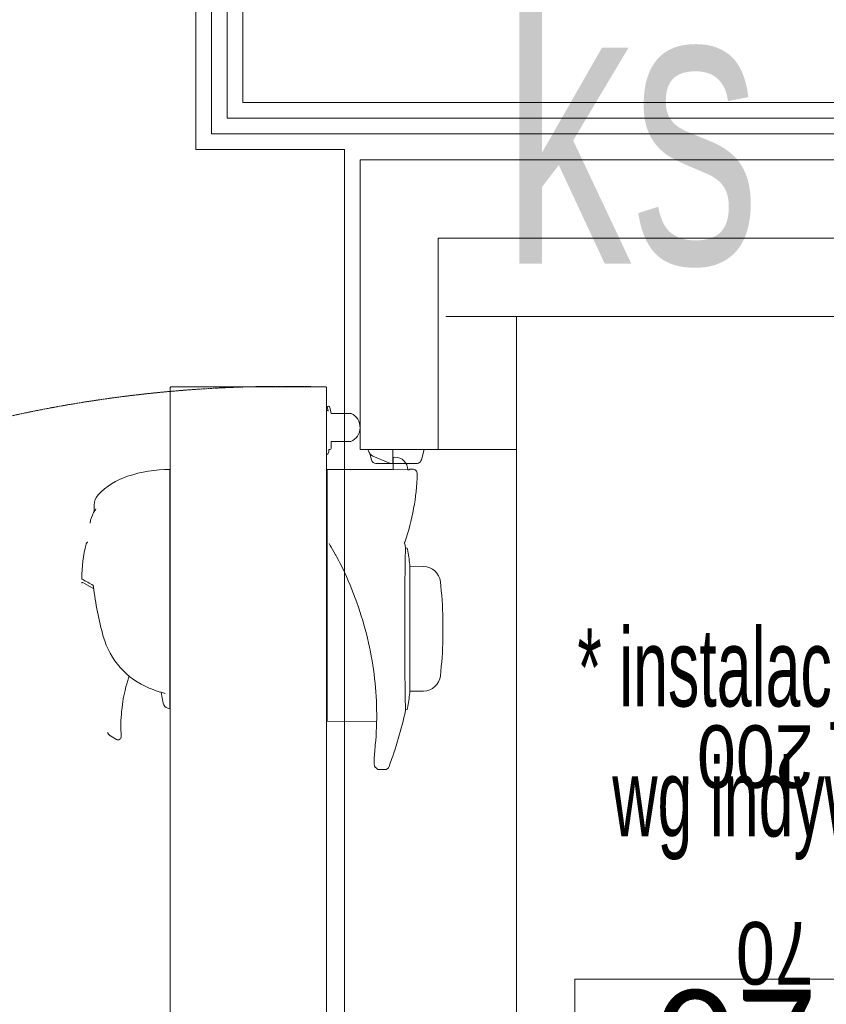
# Model space of a CAD drawing. Header units: centimetres. Extents: x -9388 to 91680, y -1419244 to 50347.
# Tile 40 of 183: x 13391 to 13907, y -709324 to -708695. Entities that reach past the tile are written whole.
import ezdxf
from ezdxf.enums import TextEntityAlignment as Align

# ---------------------------------------------------------------- set-up
doc = ezdxf.new("R2010")
doc.units = ezdxf.units.CM
doc.linetypes.add('DASHED', pattern=[0.75, 0.5, -0.25])
doc.layers.add('! Strefy Powierzchnie', color=7, linetype='Continuous')
for name, color, linetype, lineweight in [('! Wiata poddystrybutorowa_Nr_pióra__150', 7, 'Continuous', 25), ('Metryczki pomieszczeń ArchiCADa_Nr_pióra__6', 7, 'Continuous', 13), ('Q_ks_opis', 3, 'Continuous', 13), ('Q_podkład', 8, 'Continuous', 9), ('Strefy_Nr_pióra__132', 255, 'Continuous', 0), ('Wnętrze - umeblowanie_Nr_pióra__101', 7, 'Continuous', 5), ('Ściany wewnętrzne_Nr_pióra__1', 7, 'Continuous', 13), ('Ściany wewnętrzne_Nr_pióra__41', 7, 'Continuous', 15)]:
    doc.layers.add(name, color=color, linetype=linetype, lineweight=lineweight)
doc.styles.add('Arial Narrow_____', font='ARIALN.TTF', dxfattribs={"width": 0.8})
doc.styles.add('GENERATED_STYLE_1', font='calibri.ttf')
doc.styles.add('GENERATED_STYLE_2', font='arial.ttf')
doc.styles.add('GENERATED_STYLE_3', font='calibri.ttf')
doc.styles.add('GENERATED_STYLE_4', font='ARIALN.TTF')

# ---------------------------------------------------------------- blocks, each defined once
blk = doc.blocks.new('KOMORA CHŁODNICZA_07_8', base_point=(42502.57, -710996.55))
at = {"layer": 'Metryczki pomieszczeń ArchiCADa_Nr_pióra__6', "linetype": 'Continuous'}
for p, q in [((42023.46, -710898.13), (42040.9, -710813.24)), ((42040.9, -710813.24), (42999.11, -711010.08)), ((42006.02, -710983.03), (42023.46, -710898.13)), ((42981.67, -711094.97), (42023.46, -710898.13)), ((42023.46, -710898.13), (42981.67, -711094.97)), ((42964.23, -711179.87), (42006.02, -710983.03)), ((42999.11, -711010.08), (42981.67, -711094.97)), ((42981.67, -711094.97), (42964.23, -711179.87))]:
    blk.add_line(p, q, dxfattribs=at)
at = {"layer": 'Metryczki pomieszczeń ArchiCADa_Nr_pióra__6'}
for tag, height, style, p in [('ROOM_NAME', 65, 'GENERATED_STYLE_1', (42089.87, -710830.24)), ('ROOM_AREA', 65, 'GENERATED_STYLE_2', (42072.44, -710915.53)), ('DUMMY_385', 65, 'GENERATED_STYLE_2', (42284.67, -710960.82)), ('DUMMY_386', 43.33, 'GENERATED_STYLE_2', (42369.56, -710974.12))]:
    blk.add_attdef(tag, text='', height=height, rotation=348.3916, dxfattribs=dict(at, style=style)).set_placement(p, align=Align.TOP_LEFT)
blk = doc.blocks.new('PAB.01_RZUT PRZYZIEMIA')
at = {"layer": '! Strefy Powierzchnie', "color": 8, "linetype": 'Continuous', "lineweight": 0, "flags": 128}
for points in [[(42138.99, -704614.19), (42139, -710390.28), (43599, -710390.28), (43599, -708777.61), (43504, -708777.61), (43504, -708187.28), (43504, -706869.27), (43504, -706759.28), (45374.02, -706759.28), (45374.02, -704614.19)], [(43709, -710284.28), (44809, -710284.28), (44809, -708884.28), (43709, -708884.28)]]:
    blk.add_lwpolyline(points, close=True, dxfattribs=at)
at = {"layer": 'Wnętrze - umeblowanie_Nr_pióra__101', "color": 8, "linetype": 'Continuous'}
for p, q in [((43614.29, -708970.3), (43614.02, -708969.28)), ((43614.29, -708970.3), (43614.02, -708969.28)), ((43630.02, -708969.28), (43630.02, -708977.78)), ((43630.02, -708969.28), (43630.02, -708977.78)), ((43648.2, -708976.05), (43650.02, -708969.28)), ((43648.2, -708976.05), (43650.02, -708969.28)), ((43616.22, -708976.05), (43615.14, -708972.03)), ((43616.22, -708976.05), (43615.14, -708972.03)), ((43627.4, -708977.96), (43617.17, -708973.61)), ((43627.4, -708977.96), (43617.17, -708973.61)), ((43630.12, -708975.23), (43630.12, -708982.43)), ((43630.12, -708975.23), (43630.12, -708982.43)), ((43487.32, -708982.07), (43487.32, -709135.07)), ((43487.32, -708982.07), (43487.32, -709135.07)), ((43629.52, -708982.08), (43588.02, -708982.08)), ((43588.02, -708982.08), (43588.02, -709142.97)), ((43629.52, -708982.08), (43588.02, -708982.08)), ((43588.02, -708982.08), (43588.02, -709142.97)), ((43588.02, -708982.21), (43639.57, -708982.48)), ((43588.02, -708982.21), (43639.57, -708982.48)), ((43619.11, -708978.28), (43630.12, -708978.28)), ((43619.11, -708978.28), (43630.12, -708978.28)), ((43629.52, -708982.08), (43629.52, -708982.43)), ((43629.52, -708982.08), (43629.52, -708982.43)), ((43630.12, -708978.28), (43638.36, -708978.28)), ((43630.12, -708978.28), (43638.36, -708978.28)), ((43638.36, -708978.28), (43645.18, -708978.28)), ((43638.36, -708978.28), (43645.18, -708978.28)), ((43640.52, -708982.43), (43640.46, -708982.45)), ((43640.52, -708982.43), (43640.46, -708982.45)), ((43640.52, -708981.93), (43640.52, -708982.43)), ((43642.51, -708981.95), (43640.52, -708981.93)), ((43640.52, -708981.93), (43640.52, -708982.43)), ((43642.51, -708981.95), (43640.52, -708981.93)), ((43646.22, -708978.09), (43646.33, -708978.09)), ((43646.22, -708978.09), (43646.33, -708978.09)), ((43487.52, -708987.07), (43487.32, -708987.09)), ((43487.52, -708987.07), (43487.32, -708987.09)), ((43487.52, -708987.07), (43487.52, -709131.37)), ((43487.52, -708987.07), (43487.52, -709131.37)), ((43639.74, -708982.48), (43639.57, -708982.48)), ((43639.74, -708982.48), (43639.57, -708982.48)), ((43640.05, -708982.48), (43639.74, -708982.48)), ((43640.05, -708982.48), (43639.74, -708982.48)), ((43640.3, -708982.47), (43640.05, -708982.48)), ((43640.3, -708982.47), (43640.05, -708982.48)), ((43640.46, -708982.45), (43640.3, -708982.47)), ((43640.46, -708982.45), (43640.3, -708982.47)), ((43439.02, -709004.82), (43439.02, -709009.03)), ((43439.02, -709004.82), (43439.02, -709009.03)), ((43589.78, -709030.68), (43589.12, -709029.48)), ((43589.78, -709030.68), (43589.12, -709029.48)), ((43590.46, -709031.86), (43589.78, -709030.68)), ((43590.46, -709031.86), (43589.78, -709030.68)), ((43591.37, -709033.39), (43590.46, -709031.86)), ((43591.37, -709033.39), (43590.46, -709031.86)), ((43637.97, -709033.03), (43637.98, -709032.46)), ((43637.97, -709033.03), (43637.98, -709032.46)), ((43637.98, -709032.46), (43637.99, -709032.05)), ((43637.98, -709032.46), (43637.99, -709032.05)), ((43637.99, -709032.05), (43638, -709031.81)), ((43637.99, -709032.05), (43638, -709031.81)), ((43638.21, -709032.18), (43637.99, -709032.18)), ((43638.21, -709032.18), (43637.99, -709032.18)), ((43638, -709031.81), (43638, -709031.73)), ((43638, -709031.81), (43638, -709031.73)), ((43592.28, -709034.89), (43591.37, -709033.39)), ((43592.28, -709034.89), (43591.37, -709033.39)), ((43592.28, -709034.89), (43593.34, -709036.67)), ((43592.28, -709034.89), (43593.34, -709036.67)), ((43593.34, -709036.66), (43593.44, -709036.84)), ((43593.34, -709036.66), (43593.44, -709036.84)), ((43593.44, -709036.84), (43593.78, -709037.43)), ((43593.44, -709036.84), (43593.78, -709037.43)), ((43593.78, -709037.43), (43593.98, -709037.81)), ((43593.78, -709037.43), (43593.98, -709037.81)), ((43593.98, -709037.81), (43594.94, -709039.63)), ((43593.98, -709037.81), (43594.94, -709039.63)), ((43637.86, -709039.71), (43637.88, -709038.22)), ((43637.86, -709039.71), (43637.88, -709038.22)), ((43637.88, -709038.22), (43637.9, -709036.88)), ((43637.88, -709038.22), (43637.9, -709036.88)), ((43637.9, -709036.88), (43637.93, -709035.69)), ((43637.9, -709036.88), (43637.93, -709035.69)), ((43637.93, -709035.69), (43637.94, -709034.64)), ((43637.93, -709035.69), (43637.94, -709034.64)), ((43637.94, -709034.64), (43637.96, -709033.76)), ((43637.94, -709034.64), (43637.96, -709033.76)), ((43637.96, -709033.76), (43637.97, -709033.03)), ((43637.96, -709033.76), (43637.97, -709033.03)), ((43594.94, -709039.63), (43596.31, -709042.34)), ((43594.94, -709039.63), (43596.31, -709042.34)), ((43596.31, -709042.34), (43597.65, -709045.07)), ((43596.31, -709042.34), (43597.65, -709045.07)), ((43597.65, -709045.07), (43598.95, -709047.81)), ((43597.65, -709045.07), (43598.95, -709047.81)), ((43637.75, -709047.02), (43637.78, -709045.01)), ((43637.75, -709047.02), (43637.78, -709045.01)), ((43637.78, -709045.01), (43637.81, -709043.11)), ((43637.78, -709045.01), (43637.81, -709043.11)), ((43637.81, -709043.11), (43637.83, -709041.35)), ((43637.81, -709043.11), (43637.83, -709041.35)), ((43637.83, -709041.35), (43637.86, -709039.71)), ((43637.83, -709041.35), (43637.86, -709039.71)), ((43640.76, -709124.98), (43640.76, -709042.98)), ((43640.76, -709124.98), (43640.76, -709042.98)), ((43649.59, -709044.14), (43640.76, -709043.99)), ((43649.59, -709044.14), (43640.76, -709043.99)), ((43598.95, -709047.81), (43600.21, -709050.56)), ((43598.95, -709047.81), (43600.21, -709050.56)), ((43600.21, -709050.56), (43601.43, -709053.32)), ((43600.21, -709050.56), (43601.43, -709053.32)), ((43637.67, -709053.3), (43637.7, -709051.11)), ((43637.67, -709053.3), (43637.7, -709051.11)), ((43637.7, -709051.11), (43637.72, -709049.01)), ((43637.7, -709051.11), (43637.72, -709049.01)), ((43637.72, -709049.01), (43637.75, -709047.02)), ((43637.72, -709049.01), (43637.75, -709047.02)), ((43431.79, -709054.41), (43433.29, -709055.28)), ((43431.79, -709054.41), (43433.29, -709055.28)), ((43433.29, -709055.28), (43438.66, -709058.38)), ((43433.29, -709055.28), (43438.66, -709058.38)), ((43601.43, -709053.32), (43602.61, -709056.09)), ((43601.43, -709053.32), (43602.61, -709056.09)), ((43602.61, -709056.09), (43603.75, -709058.87)), ((43602.61, -709056.09), (43603.75, -709058.87)), ((43637.63, -709058.07), (43637.65, -709055.56)), ((43637.63, -709058.07), (43637.65, -709055.56)), ((43637.65, -709055.56), (43637.67, -709053.3)), ((43637.65, -709055.56), (43637.67, -709053.3)), ((43603.75, -709058.87), (43604.85, -709061.66)), ((43603.75, -709058.87), (43604.85, -709061.66)), ((43604.85, -709061.66), (43605.91, -709064.47)), ((43604.85, -709061.66), (43605.91, -709064.47)), ((43637.56, -709066.06), (43637.58, -709063.33)), ((43637.56, -709066.06), (43637.58, -709063.33)), ((43637.58, -709063.33), (43637.6, -709060.66)), ((43637.58, -709063.33), (43637.6, -709060.66)), ((43637.6, -709060.66), (43637.63, -709058.07)), ((43637.6, -709060.66), (43637.63, -709058.07)), ((43605.91, -709064.47), (43606.94, -709067.28)), ((43605.91, -709064.47), (43606.94, -709067.28)), ((43606.94, -709067.28), (43607.92, -709070.11)), ((43606.94, -709067.28), (43607.92, -709070.11)), ((43607.92, -709070.11), (43608.87, -709072.94)), ((43607.92, -709070.11), (43608.87, -709072.94)), ((43637.53, -709071.67), (43637.55, -709068.85)), ((43637.53, -709071.67), (43637.55, -709068.85)), ((43637.55, -709068.85), (43637.56, -709066.06)), ((43637.55, -709068.85), (43637.56, -709066.06)), ((43608.87, -709072.94), (43609.77, -709075.78)), ((43608.87, -709072.94), (43609.77, -709075.78)), ((43609.77, -709075.78), (43610.64, -709078.62)), ((43609.77, -709075.78), (43610.64, -709078.62)), ((43637.51, -709077.44), (43637.52, -709074.54)), ((43637.51, -709077.44), (43637.52, -709074.54)), ((43637.52, -709074.54), (43637.53, -709071.67)), ((43637.52, -709074.54), (43637.53, -709071.67)), ((43610.64, -709078.62), (43611.46, -709081.47)), ((43610.64, -709078.62), (43611.46, -709081.47)), ((43611.46, -709081.47), (43612.25, -709084.33)), ((43611.46, -709081.47), (43612.25, -709084.33)), ((43637.5, -709083.31), (43637.51, -709080.37)), ((43637.5, -709083.31), (43637.51, -709080.37)), ((43637.51, -709080.37), (43637.51, -709077.44)), ((43637.51, -709080.37), (43637.51, -709077.44)), ((43661.94, -709077.52), (43661.94, -709090.43)), ((43661.94, -709077.52), (43661.94, -709090.43)), ((43612.25, -709084.33), (43613, -709087.19)), ((43612.25, -709084.33), (43613, -709087.19)), ((43613, -709087.19), (43613.7, -709090.06)), ((43613, -709087.19), (43613.7, -709090.06)), ((43637.51, -709086.25), (43637.5, -709083.31)), ((43637.51, -709086.25), (43637.5, -709083.31)), ((43637.51, -709089.17), (43637.51, -709086.25)), ((43637.51, -709089.17), (43637.51, -709086.25)), ((43637.52, -709092.08), (43637.51, -709089.17)), ((43637.52, -709092.08), (43637.51, -709089.17)), ((43613.7, -709090.06), (43614.37, -709092.93)), ((43613.7, -709090.06), (43614.37, -709092.93)), ((43614.37, -709092.93), (43615, -709095.79)), ((43614.37, -709092.93), (43615, -709095.79)), ((43637.53, -709094.96), (43637.52, -709092.08)), ((43637.53, -709094.96), (43637.52, -709092.08)), ((43637.54, -709097.82), (43637.53, -709094.96)), ((43637.54, -709097.82), (43637.53, -709094.96)), ((43615, -709095.79), (43615.58, -709098.66)), ((43615, -709095.79), (43615.58, -709098.66)), ((43615.58, -709098.66), (43616.13, -709101.52)), ((43615.58, -709098.66), (43616.13, -709101.52)), ((43616.13, -709101.52), (43616.63, -709104.38)), ((43616.13, -709101.52), (43616.63, -709104.38)), ((43637.55, -709100.64), (43637.54, -709097.82)), ((43637.55, -709100.64), (43637.54, -709097.82)), ((43637.57, -709103.4), (43637.55, -709100.64)), ((43637.57, -709103.4), (43637.55, -709100.64)), ((43616.63, -709104.38), (43617.1, -709107.24)), ((43616.63, -709104.38), (43617.1, -709107.24)), ((43617.1, -709107.24), (43617.52, -709110.1)), ((43617.1, -709107.24), (43617.52, -709110.1)), ((43637.59, -709106.08), (43637.57, -709103.4)), ((43637.59, -709106.08), (43637.57, -709103.4)), ((43637.61, -709108.7), (43637.59, -709106.08)), ((43637.61, -709108.7), (43637.59, -709106.08)), ((43617.52, -709110.1), (43617.91, -709112.95)), ((43617.52, -709110.1), (43617.91, -709112.95)), ((43617.91, -709112.95), (43618.26, -709115.81)), ((43617.91, -709112.95), (43618.26, -709115.81)), ((43637.64, -709111.25), (43637.61, -709108.7)), ((43637.64, -709111.25), (43637.61, -709108.7)), ((43637.66, -709113.72), (43637.64, -709111.25)), ((43637.66, -709113.72), (43637.64, -709111.25)), ((43637.69, -709116.09), (43637.66, -709113.72)), ((43637.69, -709116.09), (43637.66, -709113.72)), ((43618.26, -709115.81), (43618.57, -709118.66)), ((43618.26, -709115.81), (43618.57, -709118.66)), ((43618.57, -709118.66), (43618.83, -709121.5)), ((43618.57, -709118.66), (43618.83, -709121.5)), ((43637.72, -709118.35), (43637.69, -709116.09)), ((43637.72, -709118.35), (43637.69, -709116.09)), ((43637.74, -709120.51), (43637.72, -709118.35)), ((43637.74, -709120.51), (43637.72, -709118.35)), ((43637.77, -709122.54), (43637.74, -709120.51)), ((43637.77, -709122.54), (43637.74, -709120.51)), ((43481.85, -709124.63), (43483.08, -709131.6)), ((43481.85, -709124.63), (43483.08, -709131.6)), ((43618.83, -709121.5), (43619.06, -709124.35)), ((43618.83, -709121.5), (43619.06, -709124.35)), ((43619.06, -709124.35), (43619.25, -709127.19)), ((43619.06, -709124.35), (43619.25, -709127.19)), ((43619.25, -709127.19), (43619.4, -709130.03)), ((43619.25, -709127.19), (43619.4, -709130.03)), ((43637.8, -709124.46), (43637.77, -709122.54)), ((43637.8, -709124.46), (43637.77, -709122.54)), ((43637.83, -709126.25), (43637.8, -709124.46)), ((43637.83, -709126.25), (43637.8, -709124.46)), ((43637.85, -709127.91), (43637.83, -709126.25)), ((43637.85, -709127.91), (43637.83, -709126.25)), ((43640.76, -709123.96), (43649.59, -709123.81)), ((43640.76, -709123.96), (43649.59, -709123.81)), ((43487.52, -709131.37), (43487.32, -709131.26)), ((43487.52, -709131.37), (43487.32, -709131.26)), ((43619.4, -709130.03), (43619.51, -709132.87)), ((43619.4, -709130.03), (43619.51, -709132.87)), ((43619.51, -709132.87), (43619.58, -709135.7)), ((43619.51, -709132.87), (43619.58, -709135.7)), ((43637.88, -709129.44), (43637.85, -709127.91)), ((43637.88, -709129.44), (43637.85, -709127.91)), ((43637.9, -709130.81), (43637.88, -709129.44)), ((43637.9, -709130.81), (43637.88, -709129.44)), ((43637.92, -709132.03), (43637.9, -709130.81)), ((43637.92, -709132.03), (43637.9, -709130.81)), ((43637.94, -709133.1), (43637.92, -709132.03)), ((43637.94, -709133.1), (43637.92, -709132.03)), ((43637.96, -709134.02), (43637.94, -709133.1)), ((43637.96, -709134.02), (43637.94, -709133.1)), ((43487.32, -709135.07), (43486.12, -709134.8)), ((43487.32, -709135.07), (43486.12, -709134.8)), ((43619.58, -709135.7), (43619.62, -709138.53)), ((43619.58, -709135.7), (43619.62, -709138.53)), ((43619.62, -709138.53), (43619.61, -709141.35)), ((43619.62, -709138.53), (43619.61, -709141.35)), ((43637.97, -709134.79), (43637.96, -709134.02)), ((43637.97, -709134.79), (43637.96, -709134.02)), ((43637.98, -709135.39), (43637.97, -709134.79)), ((43637.98, -709135.39), (43637.97, -709134.79)), ((43637.99, -709135.83), (43637.98, -709135.39)), ((43637.99, -709135.83), (43637.98, -709135.39)), ((43637.99, -709135.78), (43638.21, -709135.78)), ((43637.99, -709135.78), (43638.21, -709135.78)), ((43638, -709136.1), (43637.99, -709135.83)), ((43638, -709136.1), (43637.99, -709135.83)), ((43638, -709136.21), (43638, -709136.1)), ((43638, -709136.21), (43638, -709136.1)), ((43638, -709136.22), (43638, -709136.21)), ((43638, -709136.22), (43638, -709136.21)), ((43588.02, -709142.97), (43619.58, -709143.25)), ((43588.02, -709142.97), (43619.58, -709143.25)), ((43619.56, -709144.16), (43619.47, -709146.96)), ((43619.56, -709144.16), (43619.47, -709146.96)), ((43619.61, -709141.35), (43619.56, -709144.16)), ((43619.61, -709141.35), (43619.56, -709144.16)), ((43619.35, -709149.76), (43619.18, -709152.55)), ((43619.35, -709149.76), (43619.18, -709152.55)), ((43619.47, -709146.96), (43619.35, -709149.76)), ((43619.47, -709146.96), (43619.35, -709149.76)), ((43449.39, -709152.49), (43453.23, -709154.71)), ((43449.39, -709152.49), (43453.23, -709154.71)), ((43618.71, -709158.34), (43618.62, -709159.2)), ((43618.71, -709158.34), (43618.62, -709159.2)), ((43618.73, -709158.1), (43618.71, -709158.34)), ((43618.73, -709158.1), (43618.71, -709158.34)), ((43618.97, -709155.32), (43618.73, -709158.1)), ((43618.97, -709155.32), (43618.73, -709158.1)), ((43619.18, -709152.55), (43618.97, -709155.32)), ((43619.18, -709152.55), (43618.97, -709155.32)), ((43618.19, -709164.38), (43618.14, -709165.15)), ((43618.19, -709164.38), (43618.14, -709165.15)), ((43618.25, -709163.59), (43618.19, -709164.38)), ((43618.25, -709163.59), (43618.19, -709164.38)), ((43618.31, -709162.76), (43618.25, -709163.59)), ((43618.31, -709162.76), (43618.25, -709163.59)), ((43618.38, -709161.91), (43618.31, -709162.76)), ((43618.38, -709161.91), (43618.31, -709162.76)), ((43618.45, -709161.04), (43618.38, -709161.91)), ((43618.45, -709161.04), (43618.38, -709161.91)), ((43618.54, -709160.13), (43618.45, -709161.04)), ((43618.54, -709160.13), (43618.45, -709161.04)), ((43618.62, -709159.2), (43618.54, -709160.13)), ((43618.62, -709159.2), (43618.54, -709160.13)), ((43618.01, -709167.86), (43617.99, -709168.44)), ((43618.01, -709167.86), (43617.99, -709168.44)), ((43617.99, -709168.44), (43617.99, -709168.99)), ((43617.99, -709168.44), (43617.99, -709168.99)), ((43617.99, -709168.99), (43617.99, -709169.5)), ((43617.99, -709168.99), (43617.99, -709169.5)), ((43617.99, -709169.5), (43618.01, -709169.97)), ((43617.99, -709169.5), (43618.01, -709169.97)), ((43618.03, -709167.24), (43618.01, -709167.86)), ((43618.03, -709167.24), (43618.01, -709167.86)), ((43618.01, -709169.97), (43618.03, -709170.42)), ((43618.01, -709169.97), (43618.03, -709170.42)), ((43618.06, -709166.58), (43618.03, -709167.24)), ((43618.06, -709166.58), (43618.03, -709167.24)), ((43618.03, -709170.42), (43618.07, -709170.83)), ((43618.03, -709170.42), (43618.07, -709170.83)), ((43618.09, -709165.88), (43618.06, -709166.58)), ((43618.09, -709165.88), (43618.06, -709166.58)), ((43618.07, -709170.83), (43618.12, -709171.21)), ((43618.07, -709170.83), (43618.12, -709171.21)), ((43618.14, -709165.15), (43618.09, -709165.88)), ((43618.14, -709165.15), (43618.09, -709165.88)), ((43618.12, -709171.21), (43618.19, -709171.57)), ((43618.12, -709171.21), (43618.19, -709171.57)), ((43618.19, -709171.57), (43618.28, -709171.89)), ((43618.19, -709171.57), (43618.28, -709171.89)), ((43618.28, -709171.89), (43618.38, -709172.12)), ((43618.28, -709171.89), (43618.38, -709172.12)), ((43618.38, -709172.12), (43618.48, -709172.3)), ((43618.38, -709172.12), (43618.48, -709172.3)), ((43618.48, -709172.3), (43618.61, -709172.46)), ((43618.48, -709172.3), (43618.61, -709172.46)), ((43618.61, -709172.46), (43618.66, -709172.52)), ((43618.61, -709172.46), (43618.66, -709172.52)), ((43618.66, -709172.52), (43618.89, -709172.72)), ((43618.66, -709172.52), (43618.89, -709172.72)), ((43618.89, -709172.72), (43619.16, -709172.96)), ((43618.89, -709172.72), (43619.16, -709172.96)), ((43619.16, -709172.96), (43619.4, -709173.16)), ((43619.16, -709172.96), (43619.4, -709173.16)), ((43619.4, -709173.16), (43619.59, -709173.33)), ((43619.4, -709173.16), (43619.59, -709173.33)), ((43619.59, -709173.33), (43619.75, -709173.47)), ((43619.59, -709173.33), (43619.75, -709173.47)), ((43619.75, -709173.47), (43619.88, -709173.58)), ((43619.75, -709173.47), (43619.88, -709173.58)), ((43619.88, -709173.58), (43619.97, -709173.66)), ((43619.88, -709173.58), (43619.97, -709173.66)), ((43619.97, -709173.66), (43620.02, -709173.71)), ((43619.97, -709173.66), (43620.02, -709173.71)), ((43620.02, -709173.71), (43620.04, -709173.72)), ((43620.02, -709173.71), (43620.04, -709173.72)), ((43620.7, -709173.98), (43624.68, -709173.98)), ((43620.7, -709173.98), (43624.68, -709173.98))]:
    blk.add_line(p, q, dxfattribs=at)
at = {"layer": 'Wnętrze - umeblowanie_Nr_pióra__101', "color": 8, "linetype": 'Continuous', "flags": 128}
for points in [[(43586.72, -709709.27, 0.414214), (43587.52, -709708.47), (43587.52, -708930.07, 0.414214), (43586.72, -708929.27), (43488.26, -708929.27, 0.414814), (43487.52, -708930.02), (43487.52, -709708.42, 0.414814), (43488.26, -709709.27)], [(43589.52, -708969.37), (43589.02, -708969.37), (43589.02, -708970.37, -0.175422), (43588.32, -708972.3, -0.244753), (43588.14, -708972.37), (43587.77, -708972.37, -0.414214), (43587.52, -708972.12), (43587.52, -708944.62, -0.414214), (43587.77, -708944.37), (43588.14, -708944.37, -0.200685), (43588.32, -708944.45), (43588.67, -708944.97), (43587.98, -708941.81), (43588.47, -708941.71, -0.414214), (43589.66, -708942.47), (43590.52, -708946.37), (43603.3, -708946.37, -0.649069), (43603.02, -708964.37), (43590.52, -708964.37), (43590.52, -708968.37, -0.414214)], [(43589.52, -708969.37), (43589.02, -708969.37), (43589.02, -708970.37, -0.175422), (43588.32, -708972.3, -0.244753), (43588.14, -708972.37), (43587.77, -708972.37, -0.414214), (43587.52, -708972.12), (43587.52, -708944.62, -0.414214), (43587.77, -708944.37), (43588.14, -708944.37, -0.200685), (43588.32, -708944.45), (43588.67, -708944.97), (43587.98, -708941.81), (43588.47, -708941.71, -0.414214), (43589.66, -708942.47), (43590.52, -708946.37), (43603.3, -708946.37, -0.649069), (43603.02, -708964.37), (43590.52, -708964.37), (43590.52, -708968.37, -0.414214)]]:
    blk.add_lwpolyline(points, format="xyb", close=True, dxfattribs=at)
for points in [[(43434.93, -709028.59), (43434.72, -709028.7), (43434.54, -709028.82), (43434.37, -709028.96), (43434.21, -709029.1), (43434.08, -709029.26), (43433.97, -709029.43), (43433.88, -709029.61), (43433.82, -709029.8)], [(43434.93, -709028.59), (43434.72, -709028.7), (43434.54, -709028.82), (43434.37, -709028.96), (43434.21, -709029.1), (43434.08, -709029.26), (43433.97, -709029.43), (43433.88, -709029.61), (43433.82, -709029.8)], [(43438.32, -709056.23), (43438.33, -709056.26), (43438.34, -709056.3), (43438.35, -709056.32), (43438.37, -709056.41), (43438.4, -709056.51), (43438.44, -709056.76), (43438.49, -709057.04)], [(43438.32, -709056.23), (43438.33, -709056.26), (43438.34, -709056.3), (43438.35, -709056.32), (43438.37, -709056.41), (43438.4, -709056.51), (43438.44, -709056.76), (43438.49, -709057.04)], [(43461.35, -709114.28), (43460.99, -709115.34), (43460.42, -709117.14), (43459.84, -709119.12), (43459.28, -709121.16), (43458.7, -709123.51), (43458.33, -709125.15), (43457.96, -709126.91), (43457.6, -709128.81), (43457.3, -709130.55), (43457.03, -709132.35), (43456.77, -709134.31), (43456.6, -709135.76), (43456.5, -709136.7)], [(43461.35, -709114.28), (43460.99, -709115.34), (43460.42, -709117.14), (43459.84, -709119.12), (43459.28, -709121.16), (43458.7, -709123.51), (43458.33, -709125.15), (43457.96, -709126.91), (43457.6, -709128.81), (43457.3, -709130.55), (43457.03, -709132.35), (43456.77, -709134.31), (43456.6, -709135.76), (43456.5, -709136.7)], [(43447.56, -709150.19), (43447.62, -709150.38), (43447.73, -709150.65), (43447.85, -709150.89), (43447.97, -709151.11), (43448.12, -709151.33), (43448.27, -709151.53), (43448.46, -709151.75), (43448.68, -709151.97), (43448.89, -709152.15), (43449.13, -709152.33), (43449.39, -709152.49)], [(43447.56, -709150.19), (43447.62, -709150.38), (43447.73, -709150.65), (43447.85, -709150.89), (43447.97, -709151.11), (43448.12, -709151.33), (43448.27, -709151.53), (43448.46, -709151.75), (43448.68, -709151.97), (43448.89, -709152.15), (43449.13, -709152.33), (43449.39, -709152.49)]]:
    blk.add_lwpolyline(points, dxfattribs=at)
at = {"layer": 'Wnętrze - umeblowanie_Nr_pióra__101', "color": 8, "linetype": 'DASHED'}
blk.add_arc((43560, -709740.27), 811.25, 88.46303, 181.4253, dxfattribs=at)
blk.add_arc((43560, -709740.27), 811.25, 88.46303, 181.4253, dxfattribs=at)
at = {"layer": 'Wnętrze - umeblowanie_Nr_pióra__101', "color": 8, "linetype": 'Continuous'}
for centre, radius, start, end in [((43619.12, -708969.01), 5, 195, 247), ((43619.12, -708969.01), 5, 195, 247), ((43619.11, -708975.28), 3, 195, 270), ((43619.11, -708975.28), 3, 195, 270), ((43631.12, -708975.23), 1, 90, 180), ((43631.12, -708975.23), 1, 90, 180), ((43631.12, -708982.73), 8.5, 1.62263, 90), ((43631.12, -708982.73), 8.5, 1.62263, 90), ((43645.3, -708975.28), 3, 290.09743, 345), ((43645.3, -708975.28), 3, 290.09743, 345), ((43488.1, -709072.07), 90, 90.5, 108), ((43488.1, -709072.07), 90, 90.5, 108), ((43628.97, -708974.28), 4, 247, 270), ((43628.97, -708974.28), 4, 247, 270), ((43629.52, -708977.78), 0.5, 270, 360), ((43629.52, -708977.78), 0.5, 270, 360), ((43642.48, -708984.95), 3, 358.75552, 89.5), ((43642.48, -708984.95), 3, 358.75552, 89.5), ((43645.18, -708975.21), 3.07, 269.99041, 289.87437), ((43645.18, -708975.21), 3.07, 269.99041, 289.87437), ((43474.2, -709029.27), 45, 108, 136.65316), ((43474.2, -709029.27), 45, 108, 136.65316), ((43505.52, -708981.97), 140, 340.50187, 358.75552), ((43505.52, -708981.97), 140, 340.50187, 358.75552), ((43448.03, -709004.57), 9.02, 136.67625, 181.47953), ((43448.03, -709004.57), 9.02, 136.67625, 181.47953), ((43506.84, -709048.88), 78.66, 148.03989, 150.16003), ((43506.84, -709048.88), 78.66, 148.03989, 150.16003), ((43453.91, -709018.63), 17.7, 149.8398, 172.71399), ((43453.91, -709018.63), 17.7, 149.8398, 172.71399), ((43521.02, -709052.07), 90, 165.67249, 179.81545), ((43521.02, -709052.07), 90, 165.67249, 179.81545), ((43638.43, -709029.04), 1, 160.80333, 192.83767), ((43638.43, -709029.04), 1, 160.80333, 192.83767), ((43393.52, -709083.97), 250, 12.06025, 12.64208), ((43393.52, -709083.97), 250, 12.06025, 12.64208), ((43638.21, -709033.38), 1.2, 9.12205, 90), ((43638.21, -709033.38), 1.2, 9.12205, 90), ((43390.58, -709073.14), 252, 6.88782, 9.12205), ((43390.58, -709073.14), 252, 6.88782, 9.12205), ((43640.26, -709042.98), 0.5, 360, 6.88782), ((43640.26, -709042.98), 0.5, 360, 6.88782), ((43649.4, -709055.14), 11, 6.4294, 89), ((43649.4, -709055.14), 11, 6.4294, 89), ((43431.52, -709051.78), 0.5, 179.81782, 239.99554), ((43431.52, -709051.78), 0.5, 179.81782, 239.99554), ((43431.54, -709054.85), 0.5, 60, 180.54907), ((43431.54, -709054.85), 0.5, 60, 180.54907), ((43054.32, -709713.27), 760.97, 59.69254, 60.30748), ((43054.32, -709713.27), 760.97, 59.69254, 60.30748), ((43668.52, -709028.17), 231.84, 187.15448, 195.21398), ((43668.52, -709028.17), 231.84, 187.15448, 195.21398), ((43393.52, -709083.97), 268.5, 1.37753, 6.4294), ((43393.52, -709083.97), 268.5, 1.37753, 6.4294), ((43493.18, -709075.4), 50.25, 195.70724, 247.73883), ((43493.18, -709075.4), 50.25, 195.70724, 247.73883), ((43393.52, -709083.97), 268.5, 353.57059, 358.62246), ((43393.52, -709083.97), 268.5, 353.57059, 358.62246), ((43649.4, -709112.81), 11, 271, 353.57059), ((43649.4, -709112.81), 11, 271, 353.57059), ((43500.86, -709058.44), 68.86, 247.16903, 256.14845), ((43500.86, -709058.44), 68.86, 247.16903, 256.14845), ((43390.58, -709094.81), 252, 350.87794, 353.11217), ((43390.58, -709094.81), 252, 350.87794, 353.11217), ((43640.26, -709124.98), 0.5, 353.11217, 360), ((43640.26, -709124.98), 0.5, 353.11217, 360), ((43487.02, -709130.9), 4, 189.84155, 256.98003), ((43487.02, -709130.9), 4, 189.84155, 256.98003), ((43556.04, -709146.48), 100.01, 174.38977, 183.59018), ((43556.04, -709146.48), 100.01, 174.38977, 183.59018), ((43393.52, -709083.97), 250, 339.37653, 347.9417), ((43393.52, -709083.97), 250, 339.37653, 347.9417), ((43638.21, -709134.58), 1.2, 270, 350.87794), ((43638.21, -709134.58), 1.2, 270, 350.87794), ((43454.23, -709152.97), 2, 240.04583, 6.6991), ((43454.23, -709152.97), 2, 240.04583, 6.6991), ((43619.38, -709171.84), 0.994, 223.16224, 228.28436), ((43619.38, -709171.84), 0.994, 223.16224, 228.28436), ((43620.7, -709172.98), 1, 228.55962, 247.43873), ((43620.7, -709172.98), 1, 228.55962, 247.43873), ((43620.7, -709172.98), 1, 247.43873, 270), ((43620.7, -709172.98), 1, 247.43873, 270), ((43624.69, -709170.98), 3, 269.92469, 339.38571), ((43624.69, -709170.98), 3, 269.92469, 339.38571)]:
    blk.add_arc(centre, radius, start, end, dxfattribs=at)
at = {"layer": 'Ściany wewnętrzne_Nr_pióra__1', "color": 8, "linetype": 'Continuous'}
for p, q in [((43524, -708187.28), (43524, -708757.61)), ((43524, -708757.61), (46024, -708757.61))]:
    blk.add_line(p, q, dxfattribs=at)
at = {"layer": 'Ściany wewnętrzne_Nr_pióra__1', "color": 8, "linetype": 'Continuous', "flags": 128}
for points in [[(43514, -708187.28), (43514, -708767.61)], [(43514, -708767.61), (46014, -708767.61)], [(44809, -708784.28), (43609, -708784.28), (43609, -708969.28), (43709, -708969.28), (43709, -708884.28), (44809, -708884.28)], [(43659, -708969.28), (43659, -708834.28), (44809, -708834.28)]]:
    blk.add_lwpolyline(points, dxfattribs=at)
at = {"layer": 'Ściany wewnętrzne_Nr_pióra__41', "color": 8, "linetype": 'Continuous'}
for p, q in [((43534, -708187.28), (43534, -708747.61)), ((43534, -708747.61), (45404.02, -708747.61))]:
    blk.add_line(p, q, dxfattribs=at)
at = {"layer": '! Strefy Powierzchnie', "color": 8, "linetype": 'Continuous'}
ref = blk.add_blockref('KOMORA CHŁODNICZA_07_8', (44235.35, -709394.55), dxfattribs=dict(at, rotation=11.60840108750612))
ref.add_attrib('ROOM_NAME', '07 KOMORA CHŁODNICZA', dxfattribs={"layer": 'Metryczki pomieszczeń ArchiCADa_Nr_pióra__6', "color": 7, "height": 65, "rotation": 360, "style": 'GENERATED_STYLE_1'}).set_placement((43797.64, -709314.69), align=Align.TOP_LEFT)
ref.add_attrib('ROOM_AREA', 'P:1,5', dxfattribs={"layer": 'Metryczki pomieszczeń ArchiCADa_Nr_pióra__6', "color": 7, "height": 65, "rotation": 360, "style": 'GENERATED_STYLE_2'}).set_placement((43797.72, -709401.74), align=Align.TOP_LEFT)
ref.add_attrib('DUMMY_385', ' m', dxfattribs={"layer": 'Metryczki pomieszczeń ArchiCADa_Nr_pióra__6', "color": 7, "height": 65, "rotation": 360, "style": 'GENERATED_STYLE_2'}).set_placement((44014.72, -709403.39), align=Align.TOP_LEFT)
ref.add_attrib('DUMMY_386', '2', dxfattribs={"layer": 'Metryczki pomieszczeń ArchiCADa_Nr_pióra__6', "color": 7, "height": 43.33, "rotation": 360, "style": 'GENERATED_STYLE_2'}).set_placement((44100.56, -709399.34), align=Align.TOP_LEFT)
at = {"layer": '! Wiata poddystrybutorowa_Nr_pióra__150', "color": 8, "linetype": 'Continuous', "insert": (43747.92, -709231.8), "char_height": 50, "width": 764.0106, "attachment_point": 7, "rotation": 360, "line_spacing_factor": 0.996562, "style": 'GENERATED_STYLE_4'}
blk.add_mtext('\\A1;{\\W0.700000x;\\fArial Narrow|b0|i0|c238|p34;* instalacje elektryczne/wod-kan\\P\\fArial Narrow|b0|i0|c238|p34;  wg indywidualnych wytycznych dostawcy}', dxfattribs=at)
at = {"layer": 'Strefy_Nr_pióra__132', "color": 8, "linetype": 'Continuous', "char_height": 40, "attachment_point": 7, "rotation": 180, "style": 'GENERATED_STYLE_3'}
for s, insert in [('\\A1;{\\W0.800000x;\\fArial|b0|i0|c238|p38;200}', (43899, -709145.13)), ('\\A1;{\\W0.800000x;\\fArial|b0|i0|c238|p38;200}', (43899, -709145.13)), ('\\A1;{\\W0.800000x;\\fArial|b0|i0|c238|p38;70}', (43899, -709270.84)), ('\\A1;{\\W0.800000x;\\fArial|b0|i0|c238|p38;70}', (43899, -709270.84))]:
    blk.add_mtext(s, dxfattribs=dict(at, insert=insert))

msp = doc.modelspace()

# ---------------------------------------------------------------- block references
at = {"layer": 'Q_podkład'}
msp.add_blockref('PAB.01_RZUT PRZYZIEMIA', (-30000, 0), dxfattribs=at)

# ---------------------------------------------------------------- next in the draw order: linework, layer by layer
at = {"layer": 'Q_ks_opis'}
msp.add_line((13663.76, -708884.28), (14771.5, -708884.28), dxfattribs=at)

# ---------------------------------------------------------------- next in the draw order: texts
at = {"layer": 'Q_ks_opis', "style": 'Arial Narrow_____', "width": 0.8}
msp.add_text('ks Ø110 PVC', height=180, dxfattribs=at).set_placement((13699.76, -708850.66))

doc.saveas('drawing.dxf')
